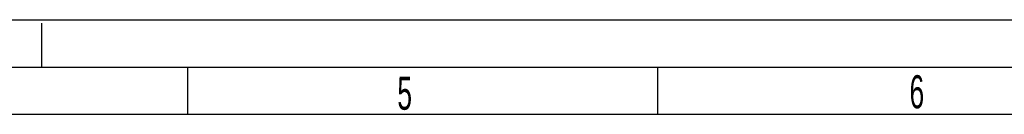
# Model space of a CAD drawing. Header units: millimetres. Extents: x 0 to 841, y 0 to 594.
# Tile 30 of 77: x 208 to 312, y 584 to 594. Entities that reach past the tile are written whole.
import ezdxf

# ---------------------------------------------------------------- set-up
doc = ezdxf.new("R2010")
doc.units = ezdxf.units.MM
doc.header["$LTSCALE"] = 46.255
doc.linetypes.add('DASHED', pattern=[0.2, 0.1, -0.1])
doc.layers.get('0').update_dxf_attribs({"linetype": 'CONTINUOUS'})
doc.styles.add('TEXTSTYLE_2', font='txt', dxfattribs={"width": 0.6})

msp = doc.modelspace()

# ---------------------------------------------------------------- linework, layer by layer
at = {"color": 7, "linetype": 'CONTINUOUS'}
for p, q in [((0, 594), (841, 594)), ((225.5, 589), (225.5, 584)), ((275.5, 589), (275.5, 584)), ((20, 584), (831, 584))]:
    msp.add_line(p, q, dxfattribs=at)
at = {"color": 7, "linetype": 'DASHED'}
msp.add_line((210, 589), (210, 594), dxfattribs=at)
at = {"color": 2, "linetype": 'CONTINUOUS'}
msp.add_line((15, 589), (836, 589), dxfattribs=at)

# ---------------------------------------------------------------- texts
at = {"color": 5, "linetype": 'CONTINUOUS', "char_height": 3.5, "width": 2.1, "attachment_point": 1, "line_spacing_factor": 0.9, "style": 'TEXTSTYLE_2'}
for s, insert in [('5', (247.8252, 587.9737)), ('6', (302.3171, 588.1293))]:
    msp.add_mtext(s, dxfattribs=dict(at, insert=insert))

doc.saveas('drawing.dxf')
